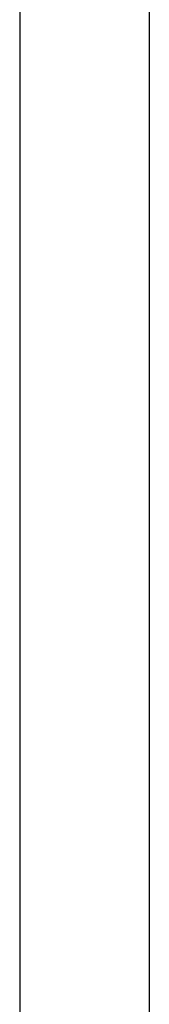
# Model space of a CAD drawing. Header units: millimetres. Extents: x -7814 to 55813, y 465 to 25965.
# Tile 104 of 112: x 55554 to 55813, y 17999 to 19970. Entities that reach past the tile are written whole.
import ezdxf

# ---------------------------------------------------------------- set-up
doc = ezdxf.new("R2010")
doc.units = ezdxf.units.MM
doc.layers.add('2D Drafting - General5', color=161, linetype='Continuous', lineweight=25)

msp = doc.modelspace()

# ---------------------------------------------------------------- linework, layer by layer
at = {"layer": '2D Drafting - General5', "linetype": 'Continuous'}
for p, q in [((55813.47163815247, 25965.02882998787), (55813.47163815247, 465.0521844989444)), ((55553.82893788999, 25705.3861297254), (55553.82893788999, 724.6948847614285))]:
    msp.add_line(p, q, dxfattribs=at)

doc.saveas('drawing.dxf')
